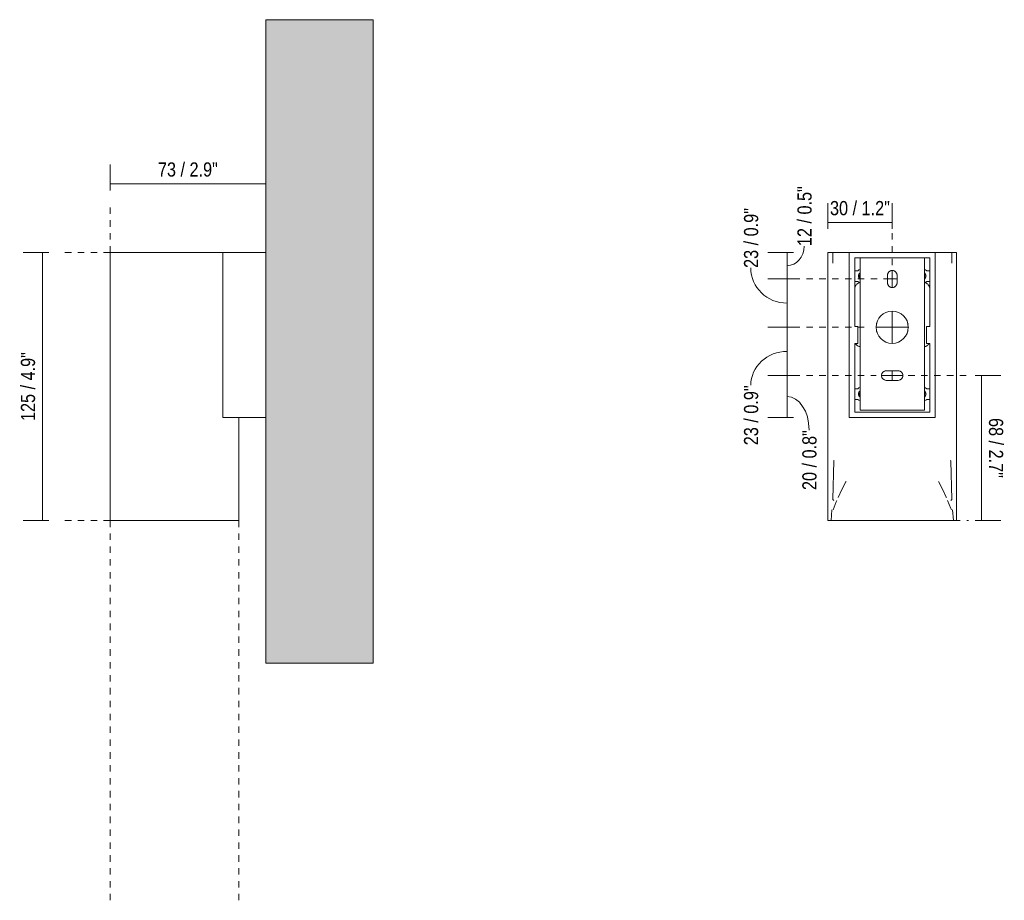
# Model space of a CAD drawing. Header units: millimetres. Extents: x -6669 to -5302, y 40 to 6739.
# Tile 2 of 4: x -5760 to -5302, y 40 to 450. Entities that reach past the tile are written whole.
import ezdxf

# ---------------------------------------------------------------- set-up
doc = ezdxf.new("R2010")
doc.units = ezdxf.units.MM
doc.linetypes.add('Dash', pattern=[6, 3, -3])
doc.linetypes.add('Hidden', pattern=[7.14375, 4.7625, -2.38125])
doc.layers.add('A-ANNO-DIMS', color=7, linetype='Continuous', lineweight=9, true_color=0x5b5b5b)
for name, color, linetype, lineweight in [('A-ANNO-DIMS-3', 7, 'Continuous', 9), ('A-WALL', 7, 'Continuous', 9), ('E-LITE-EQPM', 7, 'Continuous', 20)]:
    doc.layers.add(name, color=color, linetype=linetype, lineweight=lineweight)
doc.styles.add('Arial Narrow', font='ARIALN.TTF', dxfattribs={"height": 6.6})
doc.dimstyles.new('FARO_-_2_2mm_Arial_Narrow_mm_Inch_Left', dxfattribs={"dimscale": 304.8, "dimtxt": 6.754644, "dimasz": 0, "dimexe": 0.029528, "dimexo": 0.0625, "dimgap": 0.004921, "dimtad": 1, "dimdec": 0, "dimzin": 0, "dimdsep": 46, "dimtxsty": 'Arial Narrow', "dimblk1": 'NONE', "dimblk2": 'NONE', "dimsah": 1, "dimcen": 0.09, "dimadec": 0, "dimazin": 0, "dimtfac": 1, "dimtdec": 4, "dimtix": 1, "dimtmove": 0, "dimatfit": 3, "dimfxl": 0.009843, "dimfxlon": 1, "dimtvp": 1, "dimtolj": 1, "dimtzin": 0, "dimarcsym": 2})
doc.dimstyles.new('FARO_-_2_2mm_Arial_Narrow_mm_Inch_Left_1', dxfattribs={"dimscale": 304.8, "dimtxt": 6.754644, "dimasz": 0, "dimexe": 0.029528, "dimexo": 0.0625, "dimgap": 0.004921, "dimtad": 1, "dimdec": 0, "dimzin": 0, "dimdsep": 46, "dimtxsty": 'Arial Narrow', "dimblk1": 'NONE', "dimblk2": 'NONE', "dimsah": 1, "dimcen": 0.09, "dimadec": 0, "dimazin": 0, "dimtfac": 1, "dimtdec": 4, "dimtix": 1, "dimtmove": 0, "dimatfit": 3, "dimfxl": 0.009843, "dimfxlon": 1, "dimtvp": 1, "dimtolj": 1, "dimtzin": 0, "dimarcsym": 2})
doc.dimstyles.new('FARO_-_2_2mm_Arial_Narrow_mm_Inch_Left_2', dxfattribs={"dimscale": 304.8, "dimtxt": 6.754644, "dimasz": 0, "dimexe": 0.029528, "dimexo": 0.0625, "dimgap": 0.004921, "dimtad": 1, "dimdec": 0, "dimzin": 0, "dimdsep": 46, "dimtxsty": 'Arial Narrow', "dimblk1": 'NONE', "dimblk2": 'NONE', "dimsah": 1, "dimcen": 0.09, "dimadec": 0, "dimazin": 0, "dimtfac": 1, "dimtdec": 4, "dimtix": 1, "dimtmove": 1, "dimatfit": 3, "dimfxl": 0.009843, "dimfxlon": 1, "dimtvp": 1, "dimtolj": 1, "dimtzin": 0, "dimarcsym": 2})
doc.dimstyles.new('FARO_-_2_2mm_Arial_Narrow_mm_Inch_Right', dxfattribs={"dimscale": 304.8, "dimtxt": 6.754644, "dimasz": 0, "dimexe": 0.029528, "dimexo": 0.0625, "dimgap": 0.004921, "dimtad": 1, "dimdec": 0, "dimzin": 0, "dimdsep": 46, "dimtxsty": 'Arial Narrow', "dimblk1": 'NONE', "dimblk2": 'NONE', "dimsah": 1, "dimcen": 0.09, "dimadec": 0, "dimazin": 0, "dimtfac": 1, "dimtdec": 4, "dimtix": 1, "dimtmove": 0, "dimatfit": 3, "dimfxl": 0.009843, "dimfxlon": 1, "dimtvp": 1, "dimtolj": 1, "dimtzin": 0, "dimarcsym": 2})

# ---------------------------------------------------------------- blocks, each defined once
blk = doc.blocks.new('43748 - 43748 STAN White wall lamp 1L-532366-Alzado_PDF Fixing')
at = {"layer": 'E-LITE-EQPM', "color": 254, "lineweight": 9, "true_color": 0xeaeaea}
for p, q in [((6546.5, 341.5), (6546.5, 216.5)), ((6546.5, 341.5), (6556.46, 341.5)), ((6548.75, 341.5), (6548.75, 336.5)), ((6556.5, 341.5), (6596.5, 341.5)), ((6556.5, 264.5), (6556.5, 341.5)), ((6596.5, 341.5), (6596.5, 264.5)), ((6596.53, 341.5), (6606.5, 341.5)), ((6604.25, 336.5), (6604.25, 341.5)), ((6606.5, 216.5), (6606.5, 341.5)), ((6559, 307), (6559, 339)), ((6559, 339), (6561.5, 339)), ((6591.5, 339), (6594, 339)), ((6594, 339), (6594, 307)), ((6559, 333), (6560.42, 333)), ((6592.57, 333), (6594, 333)), ((6560.42, 328), (6559, 328)), ((6594, 328), (6592.57, 328)), ((6560.5, 307), (6559, 307)), ((6560.5, 299), (6560.5, 307)), ((6594, 307), (6592.5, 307)), ((6592.5, 307), (6592.5, 299)), ((6559, 267), (6559, 299)), ((6559, 299), (6560.5, 299)), ((6592.5, 299), (6594, 299)), ((6594, 299), (6594, 267)), ((6560.42, 278), (6559, 278)), ((6594, 278), (6592.57, 278)), ((6559, 273), (6560.42, 273)), ((6592.57, 273), (6594, 273)), ((6594, 267), (6559, 267)), ((6596.5, 264.5), (6556.5, 264.5)), ((6549.23, 244.3), (6548.76, 226.4)), ((6549.43, 244.5), (6549.23, 244.3)), ((6603.76, 244.3), (6603.56, 244.5)), ((6604.23, 226.4), (6603.76, 244.3)), ((6548.76, 226.4), (6549.25, 225.9)), ((6603.75, 225.9), (6604.23, 226.4)), ((6548.35, 221.5), (6548, 216.5)), ((6605, 216.5), (6604.65, 221.5)), ((6546.5, 216.5), (6606.5, 216.5))]:
    blk.add_line(p, q, dxfattribs=at)
at = {"layer": 'E-LITE-EQPM', "color": 254, "lineweight": 9, "true_color": 0xeaeaea, "flags": 128}
for points in [[(6551.28, 227.3), (6553.02, 230.97), (6554.89, 234.57), (6554.96, 234.7)], [(6598.03, 234.7), (6599.91, 231.1), (6601.65, 227.43), (6601.71, 227.3)], [(6548.9, 221.5), (6550.4, 225.27), (6550.67, 225.9)], [(6602.32, 225.9), (6603.85, 222.14), (6604.09, 221.5)]]:
    blk.add_lwpolyline(points, dxfattribs=at)
at = {"layer": 'E-LITE-EQPM', "color": 254, "lineweight": 9, "true_color": 0xeaeaea}
for centre, radius, start, end in [((6562.5, 330.5), 3.25, 108.0138, 129.7151), ((6562.5, 330.5), 1.75, 125.1972, 234.8028), ((6576.5, 330.88), 2.25, 154.2857, 180), ((6576.5, 330.88), 2.25, 105.185, 126.2008), ((6576.5, 330.88), 2.25, 77.1429, 102.8571), ((6576.5, 330.88), 2.25, 53.7992, 74.815), ((6576.5, 330.88), 2.25, 0, 25.7143), ((6590.5, 330.5), 3.25, 50.2849, 71.9862), ((6590.5, 330.5), 1.75, 305.1972, 54.8028), ((6562.5, 330.5), 3.25, 230.2849, 251.9862), ((6576.5, 327.38), 2.25, 180, 205.7143), ((6576.5, 327.38), 2.25, 334.2857, 0), ((6590.5, 330.5), 3.25, 288.0138, 309.7151), ((6576.5, 327.38), 2.25, 233.7992, 254.815), ((6576.5, 327.38), 2.25, 257.1429, 282.8571), ((6576.5, 327.38), 2.25, 285.185, 306.2008), ((6576.5, 306.63), 7.5, 162.3223, 168.6579), ((6576.5, 306.63), 7.5, 11.3421, 17.6777), ((6576.5, 306.63), 7.5, 176.8191, 183.1809), ((6576.5, 306.63), 7.5, 191.3421, 197.6777), ((6576.5, 306.63), 7.5, 342.3223, 348.6579), ((6576.5, 306.63), 7.5, 356.8191, 3.1809), ((6573.75, 284.13), 2.25, 167.1429, 192.8571), ((6573.75, 284.13), 2.25, 143.7992, 164.815), ((6573.75, 284.13), 2.25, 90, 115.7143), ((6579.25, 284.13), 2.25, 64.2857, 90), ((6579.25, 284.13), 2.25, 15.185, 36.2008), ((6579.25, 284.13), 2.25, 347.1429, 12.8571), ((6573.75, 284.13), 2.25, 195.185, 216.2008), ((6573.75, 284.13), 2.25, 244.2857, 270), ((6579.25, 284.13), 2.25, 270, 295.7143), ((6579.25, 284.13), 2.25, 323.7992, 344.815), ((6562.5, 275.5), 3.25, 108.0138, 129.7151), ((6562.5, 275.5), 1.75, 125.1972, 234.8028), ((6590.5, 275.5), 3.25, 50.2849, 71.9862), ((6590.5, 275.5), 1.75, 305.1972, 54.8028), ((6562.5, 275.5), 3.25, 230.2849, 251.9862), ((6590.5, 275.5), 3.25, 288.0138, 309.7151)]:
    blk.add_arc(centre, radius, start, end, dxfattribs=at)
for points in [[(6560.42, 333), (6560.73, 333.25), (6561.07, 333.44), (6561.43, 333.57)], [(6561.25, 330.5), (6561.25, 330.58), (6561.26, 330.74), (6561.32, 330.95), (6561.39, 331.09), (6561.43, 331.15)], [(6561.53, 329.71), (6561.47, 329.78), (6561.36, 329.94), (6561.27, 330.2), (6561.25, 330.4), (6561.25, 330.5)], [(6591.46, 331.29), (6591.52, 331.22), (6591.63, 331.06), (6591.72, 330.8), (6591.74, 330.6), (6591.75, 330.5)], [(6591.5, 333.59), (6591.88, 333.47), (6592.25, 333.27), (6592.57, 333)], [(6591.75, 330.5), (6591.74, 330.42), (6591.73, 330.26), (6591.67, 330.05), (6591.6, 329.91), (6591.56, 329.85)], [(6561.49, 327.41), (6561.11, 327.53), (6560.74, 327.73), (6560.42, 328)], [(6592.57, 328), (6592.26, 327.75), (6591.92, 327.56), (6591.56, 327.43)], [(6560.42, 278), (6560.73, 278.25), (6561.07, 278.44), (6561.43, 278.57)], [(6561.25, 275.5), (6561.25, 275.58), (6561.26, 275.74), (6561.32, 275.95), (6561.39, 276.09), (6561.43, 276.15)], [(6561.53, 274.71), (6561.47, 274.78), (6561.36, 274.94), (6561.27, 275.2), (6561.25, 275.4), (6561.25, 275.5)], [(6591.46, 276.29), (6591.52, 276.22), (6591.63, 276.06), (6591.72, 275.8), (6591.74, 275.6), (6591.75, 275.5)], [(6591.5, 278.59), (6591.88, 278.47), (6592.25, 278.27), (6592.57, 278)], [(6591.75, 275.5), (6591.74, 275.42), (6591.73, 275.26), (6591.67, 275.05), (6591.6, 274.91), (6591.56, 274.85)], [(6561.49, 272.41), (6561.11, 272.53), (6560.74, 272.73), (6560.42, 273)], [(6592.57, 273), (6592.26, 272.75), (6591.92, 272.56), (6591.56, 272.43)]]:
    blk.add_open_spline(points, degree=3, dxfattribs=at)
for points, knots in [([(6559, 324.5), (6559, 324.72), (6559.03, 325.03), (6559.14, 325.44), (6559.25, 325.73), (6559.39, 326.01), (6559.61, 326.34), (6559.94, 326.71), (6560.39, 327.06), (6560.87, 327.3), (6561.19, 327.39), (6561.34, 327.43)], [0, 0, 0, 0, 0.125, 0.1875, 0.25, 0.3125, 0.375, 0.5, 0.625, 0.75, 0.8534457, 0.8534457, 0.8534457, 0.8534457]), ([(6591.65, 327.43), (6591.76, 327.4), (6592.18, 327.28), (6592.95, 326.87), (6593.54, 326.17), (6593.82, 325.54), (6593.95, 325.09), (6593.99, 324.74), (6594, 324.5)], [0.1466534, 0.1466534, 0.1466534, 0.1466534, 0.2222222, 0.4444444, 0.7222222, 0.7916667, 0.8611111, 1, 1, 1, 1]), ([(6561.49, 297.54), (6561.33, 297.57), (6560.86, 297.69), (6560.09, 298.1), (6559.6, 298.66), (6559.4, 299)], [0.1121718, 0.1121718, 0.1121718, 0.1121718, 0.2222222, 0.4444444, 0.687006, 0.687006, 0.687006, 0.687006]), ([(6593.59, 299), (6593.54, 298.91), (6593.38, 298.66), (6593.05, 298.29), (6592.6, 297.94), (6592.08, 297.68), (6591.7, 297.58), (6591.5, 297.54)], [0.3125, 0.3125, 0.3125, 0.3125, 0.375, 0.5, 0.625, 0.75, 0.887713, 0.887713, 0.887713, 0.887713])]:
    blk.add_open_spline(points, degree=3, knots=knots, dxfattribs=at)
blk = doc.blocks.new('DIMBLOCK5-Lateral_PDF')
at = {"layer": 'A-ANNO-DIMS-3', "color": 251, "true_color": 0x5b5b5b, "transparency": 16777216}
for p, q in [((-5746.88, 341.5), (-5758.88, 341.5)), ((-5749.88, 341.5), (-5749.88, 216.5)), ((-5749.88, 341.5), (-5746.88, 341.5)), ((-5746.88, 216.5), (-5758.88, 216.5)), ((-5749.88, 216.5), (-5746.88, 216.5))]:
    blk.add_line(p, q, dxfattribs=at)
at = {"layer": 'A-ANNO-DIMS-3', "color": 0, "transparency": 16777216, "insert": (-5759.91, 262.92), "char_height": 6.6, "width": 38.598, "attachment_point": 1, "rotation": 90, "line_spacing_factor": 0.974696, "style": 'Arial Narrow'}
blk.add_mtext('125 / 4.9"', dxfattribs=at)
blk = doc.blocks.new('_None')
blk = doc.blocks.new('DIMBLOCK6-Lateral_PDF')
at = {"layer": 'A-ANNO-DIMS-3', "color": 251, "true_color": 0x5b5b5b, "transparency": 16777216}
for p, q in [((-5718.36, 370.45), (-5718.36, 382.45)), ((-5645.74, 373.12), (-5645.74, 382.45)), ((-5718.36, 373.45), (-5645.74, 373.45)), ((-5718.36, 373.45), (-5718.36, 370.45)), ((-5645.74, 373.45), (-5645.74, 370.45))]:
    blk.add_line(p, q, dxfattribs=at)
at = {"layer": 'A-ANNO-DIMS-3', "color": 0, "transparency": 16777216, "insert": (-5696.04, 383.48), "char_height": 6.6, "width": 33.5802, "attachment_point": 1, "line_spacing_factor": 0.974696, "style": 'Arial Narrow'}
blk.add_mtext('73 / 2.9"', dxfattribs=at)
blk = doc.blocks.new('DIMBLOCK7-Alzado_PDF Fixing')
at = {"layer": 'A-ANNO-DIMS-3', "color": 251, "true_color": 0x5b5b5b, "transparency": 16777216}
for p, q in [((-5383.9, 352.44), (-5383.9, 364.44)), ((-5353.9, 352.44), (-5353.9, 364.44)), ((-5383.9, 355.44), (-5353.9, 355.44)), ((-5383.9, 355.44), (-5383.9, 352.44))]:
    blk.add_line(p, q, dxfattribs=at)
at = {"layer": 'A-ANNO-DIMS-3', "color": 251, "linetype": 'Hidden', "true_color": 0x5b5b5b, "transparency": 16777216}
blk.add_line((-5353.9, 355.44), (-5353.9, 352.44), dxfattribs=at)
at = {"layer": 'A-ANNO-DIMS-3', "color": 0, "transparency": 16777216, "insert": (-5382.89, 365.47), "char_height": 6.6, "width": 33.5802, "attachment_point": 1, "line_spacing_factor": 0.974696, "style": 'Arial Narrow'}
blk.add_mtext('30 / 1.2"', dxfattribs=at)
blk = doc.blocks.new('DIMBLOCK8-Alzado_PDF Fixing')
at = {"layer": 'A-ANNO-DIMS-3', "color": 251, "true_color": 0x5b5b5b, "transparency": 16777216}
for p, q in [((-5399.91, 284.13), (-5411.91, 284.13)), ((-5402.91, 264.5), (-5402.91, 284.13)), ((-5402.91, 284.13), (-5399.91, 284.13)), ((-5399.91, 264.5), (-5411.91, 264.5)), ((-5402.91, 264.5), (-5399.91, 264.5))]:
    blk.add_line(p, q, dxfattribs=at)
blk.add_ellipse((-5402.91, 258.73), major_axis=(0, 15.58), ratio=0.659859, start_param=4.712389, end_param=6.283185, dxfattribs=at)
at = {"layer": 'A-ANNO-DIMS-3', "color": 0, "transparency": 16777216, "insert": (-5395.79, 230.75), "char_height": 6.6, "width": 33.5802, "attachment_point": 1, "rotation": 90, "line_spacing_factor": 0.974696, "style": 'Arial Narrow'}
blk.add_mtext('20 / 0.8"', dxfattribs=at)
blk = doc.blocks.new('DIMBLOCK9-Alzado_PDF Fixing')
at = {"layer": 'A-ANNO-DIMS-3', "color": 251, "true_color": 0x5b5b5b, "transparency": 16777216}
for p, q in [((-5399.91, 306.63), (-5411.91, 306.63)), ((-5402.91, 284.13), (-5402.91, 306.63)), ((-5402.91, 306.63), (-5399.91, 306.63)), ((-5399.91, 284.13), (-5411.91, 284.13)), ((-5402.91, 284.13), (-5399.91, 284.13))]:
    blk.add_line(p, q, dxfattribs=at)
blk.add_ellipse((-5402.91, 279.61), major_axis=(16.89, 0), ratio=0.933521, start_param=1.570796, end_param=3.141593, dxfattribs=at)
at = {"layer": 'A-ANNO-DIMS-3', "color": 0, "transparency": 16777216, "insert": (-5422.97, 251.63), "char_height": 6.6, "width": 33.5802, "attachment_point": 1, "rotation": 90, "line_spacing_factor": 0.974696, "style": 'Arial Narrow'}
blk.add_mtext('23 / 0.9"', dxfattribs=at)
blk = doc.blocks.new('DIMBLOCK10-Alzado_PDF Fixing')
at = {"layer": 'A-ANNO-DIMS-3', "color": 251, "true_color": 0x5b5b5b, "transparency": 16777216}
for p, q in [((-5399.91, 329.13), (-5411.91, 329.13)), ((-5402.91, 306.63), (-5402.91, 329.13)), ((-5402.91, 329.13), (-5399.91, 329.13)), ((-5399.91, 306.63), (-5411.91, 306.63)), ((-5402.91, 306.63), (-5399.91, 306.63))]:
    blk.add_line(p, q, dxfattribs=at)
blk.add_ellipse((-5402.91, 334.28), major_axis=(16.89, 0), ratio=0.970932, start_param=3.141593, end_param=4.712389, dxfattribs=at)
at = {"layer": 'A-ANNO-DIMS-3', "color": 0, "transparency": 16777216, "insert": (-5422.97, 334.28), "char_height": 6.6, "width": 33.5802, "attachment_point": 1, "rotation": 90, "line_spacing_factor": 0.974696, "style": 'Arial Narrow'}
blk.add_mtext('23 / 0.9"', dxfattribs=at)
blk = doc.blocks.new('DIMBLOCK11-Alzado_PDF Fixing')
at = {"layer": 'A-ANNO-DIMS-3', "color": 251, "true_color": 0x5b5b5b, "transparency": 16777216}
for p, q in [((-5399.91, 341.5), (-5411.91, 341.5)), ((-5402.91, 329.13), (-5402.91, 341.5)), ((-5402.91, 341.5), (-5399.91, 341.5)), ((-5399.91, 329.13), (-5411.91, 329.13)), ((-5402.91, 329.13), (-5399.91, 329.13))]:
    blk.add_line(p, q, dxfattribs=at)
blk.add_ellipse((-5402.91, 344.47), major_axis=(0, 9.15), ratio=0.876248, start_param=3.141593, end_param=4.712389, dxfattribs=at)
at = {"layer": 'A-ANNO-DIMS-3', "color": 0, "transparency": 16777216, "insert": (-5398.06, 344.47), "char_height": 6.6, "width": 33.5802, "attachment_point": 1, "rotation": 90, "line_spacing_factor": 0.974696, "style": 'Arial Narrow'}
blk.add_mtext('12 / 0.5"', dxfattribs=at)
blk = doc.blocks.new('DIMBLOCK12-Alzado_PDF Fixing')
at = {"layer": 'A-ANNO-DIMS-3', "color": 251, "true_color": 0x5b5b5b, "transparency": 16777216}
for p, q in [((-5315.25, 284.13), (-5303.25, 284.13)), ((-5312.25, 284.13), (-5315.25, 284.13)), ((-5312.25, 216.5), (-5312.25, 284.13)), ((-5315.25, 216.5), (-5303.25, 216.5)), ((-5312.25, 216.5), (-5315.25, 216.5))]:
    blk.add_line(p, q, dxfattribs=at)
at = {"layer": 'A-ANNO-DIMS-3', "color": 0, "transparency": 16777216, "insert": (-5302.22, 264.31), "char_height": 6.6, "width": 33.5802, "attachment_point": 1, "rotation": 270, "line_spacing_factor": 0.974696, "style": 'Arial Narrow'}
blk.add_mtext('68 / 2.7"', dxfattribs=at)

msp = doc.modelspace()

# ---------------------------------------------------------------- hatches: boundary and pattern name
at = {"layer": 'A-WALL', "true_color": 0xf7f7f7}
msp.add_hatch(color=7, dxfattribs=at).paths.add_polyline_path([(-5645.74, 150), (-5595.74, 150), (-5595.74, 450), (-5645.74, 450), (-5645.74, 171.95)], flags=0)
at = {"layer": 'A-WALL', "true_color": 0xfafafa}
msp.add_hatch(color=7, dxfattribs=at).paths.add_polyline_path([(-5595.74, 150), (-5595.74, 450), (-5645.74, 450), (-5645.74, 150)], flags=0)

# ---------------------------------------------------------------- linework, layer by layer
at = {"layer": 'A-ANNO-DIMS', "color": 254, "linetype": 'Dash', "true_color": 0xd2d2d2}
for p, q in [((-5718.36, 341.5), (-5718.36, 365.5)), ((-5353.9, 350.5), (-5353.9, 335.5)), ((-5718.36, 341.5), (-5742.36, 341.5)), ((-5373.9, 341.5), (-5333.9, 341.5)), ((-5373.9, 264.5), (-5373.9, 341.5)), ((-5333.9, 341.5), (-5333.9, 264.5)), ((-5399.9, 329.13), (-5356.15, 329.13)), ((-5399.9, 306.63), (-5363.9, 306.63)), ((-5399.9, 284.13), (-5361.4, 284.13)), ((-5346.4, 284.13), (-5318.4, 284.13)), ((-5333.9, 264.5), (-5373.9, 264.5)), ((-5718.36, 216.5), (-5742.36, 216.5)), ((-5718.36, 216.5), (-5718.36, 39.5)), ((-5658.36, 216.5), (-5658.36, 39.5)), ((-5325.2, 216.5), (-5318.4, 216.5))]:
    msp.add_line(p, q, dxfattribs=at)
at = {"layer": 'A-WALL', "color": 253, "true_color": 0xaaaaaa}
for p, q in [((-5645.74, 341.5), (-5645.74, 450)), ((-5595.74, 450), (-5645.74, 450)), ((-5595.74, 450), (-5595.74, 150)), ((-5645.74, 150), (-5645.74, 264.5)), ((-5595.74, 150), (-5645.74, 150))]:
    msp.add_line(p, q, dxfattribs=at)
at = {"layer": 'E-LITE-EQPM'}
for p, q in [((-5665.74, 341.5), (-5718.36, 341.5)), ((-5718.36, 341.5), (-5718.36, 216.5)), ((-5645.74, 341.5), (-5665.74, 341.5)), ((-5665.74, 341.5), (-5665.74, 264.5)), ((-5645.74, 264.5), (-5645.74, 341.5)), ((-5338.9, 339), (-5368.9, 339)), ((-5368.9, 339), (-5368.9, 267.97)), ((-5338.9, 267.97), (-5338.9, 339)), ((-5356.15, 327.38), (-5356.15, 330.88)), ((-5353.9, 333.13), (-5353.9, 325.13)), ((-5351.65, 330.88), (-5351.65, 327.38)), ((-5356.15, 329.13), (-5351.65, 329.13)), ((-5353.9, 314.13), (-5353.9, 299.13)), ((-5361.4, 306.63), (-5346.4, 306.63)), ((-5356.65, 286.38), (-5351.15, 286.38)), ((-5353.9, 286.38), (-5353.9, 281.88)), ((-5358.9, 284.13), (-5348.9, 284.13)), ((-5351.15, 281.88), (-5356.65, 281.88)), ((-5368.9, 267.97), (-5338.9, 267.97)), ((-5665.74, 264.5), (-5645.74, 264.5)), ((-5658.36, 216.5), (-5658.36, 264.5)), ((-5718.36, 216.5), (-5658.36, 216.5))]:
    msp.add_line(p, q, dxfattribs=at)
for centre, radius, start, end in [((-5353.9, 330.88), 2.25, 360, 180), ((-5353.9, 327.38), 2.25, 180, 0), ((-5353.9, 306.63), 7.5, 90, 270), ((-5353.9, 306.63), 7.5, 270, 90), ((-5356.65, 284.13), 2.25, 90, 270), ((-5351.15, 284.13), 2.25, 270, 90)]:
    msp.add_arc(centre, radius, start, end, dxfattribs=at)

# ---------------------------------------------------------------- block references
at = {"layer": 'E-LITE-EQPM', "color": 254, "lineweight": 9, "true_color": 0xeaeaea}
msp.add_blockref('43748 - 43748 STAN White wall lamp 1L-532366-Alzado_PDF Fixing', (-11930.39, 0), dxfattribs=at)

# ---------------------------------------------------------------- dimensions: what is measured, and where the dimension line sits
at = {"layer": 'A-ANNO-DIMS'}
for base, p1, p2, dimstyle, override, picture, middle in [((-5645.74, 373.45), (-5718.36, 370.45), (-5645.74, 370.45), 'FARO_-_2_2mm_Arial_Narrow_mm_Inch_Left', {"dimpost": '<>', "dimfxl": 72.625428}, 'DIMBLOCK6-Lateral_PDF', (-5682.05, 379.22)), ((-5353.9, 355.44), (-5383.9, 352.44), (-5353.9, 352.44), 'FARO_-_2_2mm_Arial_Narrow_mm_Inch_Left_1', {"dimpost": '<>', "dimfxl": 30}, 'DIMBLOCK7-Alzado_PDF Fixing', (-5368.9, 361.21))]:
    dim = msp.add_linear_dim(base=base, p1=p1, p2=p2, dimstyle=dimstyle, override=override, dxfattribs=at)
    dim.commit()
    dim.dimension.update_dxf_attribs({"geometry": picture, "text_midpoint": middle})
for base, p1, p2, override, picture, middle in [((-5402.91, 341.5), (-5399.91, 329.13), (-5399.91, 341.5), {"dimpost": '<>', "dimfxl": 12.371744}, 'DIMBLOCK11-Alzado_PDF Fixing', (-5393.66, 361.26)), ((-5402.90843737, 329.12825637), (-5399.90843737, 306.62825637), (-5399.90843737, 329.12825637), {"dimpost": '<>', "dimfxl": 22.5}, 'DIMBLOCK10-Alzado_PDF Fixing', (-5418.56613217, 351.06607849)), ((-5402.90843737, 306.62825637), (-5399.90843737, 284.12825637), (-5399.90843737, 306.62825637), {"dimpost": '<>', "dimfxl": 22.5}, 'DIMBLOCK9-Alzado_PDF Fixing', (-5418.56613217, 268.41895451)), ((-5402.91, 284.13), (-5399.91, 264.5), (-5399.91, 284.13), {"dimpost": '<>', "dimfxl": 19.628256}, 'DIMBLOCK8-Alzado_PDF Fixing', (-5391.39, 247.54))]:
    dim = msp.add_linear_dim(base=base, p1=p1, p2=p2, angle=90, dimstyle='FARO_-_2_2mm_Arial_Narrow_mm_Inch_Left_2', override=override, dxfattribs=at)
    dim.commit()
    dim.dimension.update_dxf_attribs({"geometry": picture, "text_midpoint": middle, "dimtype": 160, "text_rotation": 90})
for base, p1, p2, dimstyle, override, picture, middle in [((-5749.88, 216.5), (-5746.88, 341.5), (-5746.88, 216.5), 'FARO_-_2_2mm_Arial_Narrow_mm_Inch_Left', {"dimpost": '<>', "dimfxl": 125}, 'DIMBLOCK5-Lateral_PDF', (-5755.66, 279)), ((-5312.25, 284.13), (-5315.25, 216.5), (-5315.25, 284.13), 'FARO_-_2_2mm_Arial_Narrow_mm_Inch_Right', {"dimtad": 4, "dimpost": '<>', "dimfxl": 67.628256}, 'DIMBLOCK12-Alzado_PDF Fixing', (-5306.48, 250.31))]:
    dim = msp.add_linear_dim(base=base, p1=p1, p2=p2, angle=90, dimstyle=dimstyle, override=override, dxfattribs=at)
    dim.commit()
    dim.dimension.update_dxf_attribs({"geometry": picture, "text_midpoint": middle})

doc.saveas('drawing.dxf')
